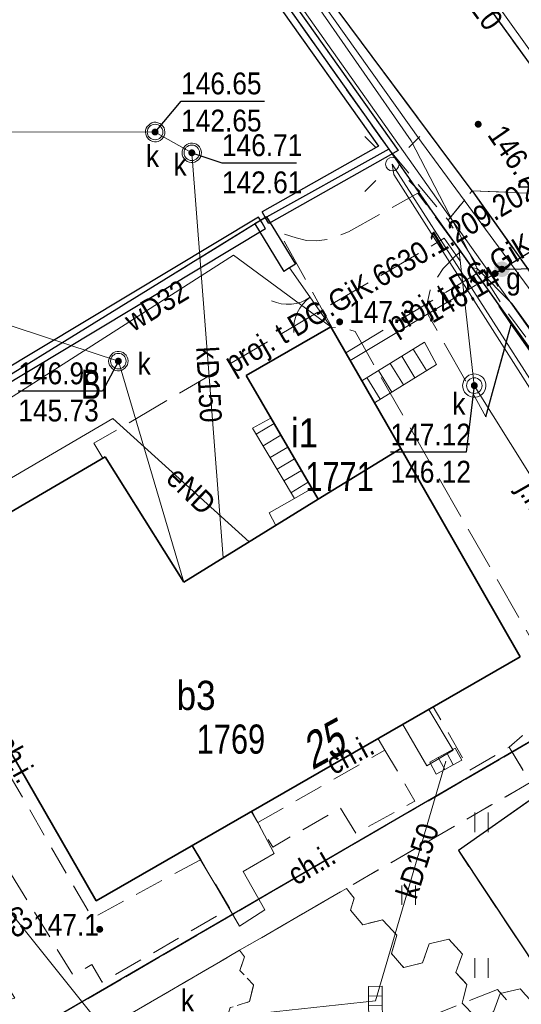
# Model space of a CAD drawing. Header units: metres. Extents: x 5548743 to 5556416, y 5707500 to 5714000.
# Tile 180 of 203: x 5554398 to 5554424, y 5710543 to 5710594. Entities that reach past the tile are written whole.
import ezdxf
from ezdxf.enums import TextEntityAlignment as Align

# ---------------------------------------------------------------- set-up
doc = ezdxf.new("R2010")
doc.units = ezdxf.units.M
doc.header["$MEASUREMENT"] = 0
for name, pattern in [('1.5_0.75', [2.25, 1.5, -0.75]), ('2.25_0.75', [3, 2.25, -0.75]), ('219-1000', [0]), ('otob_1000', [0])]:
    doc.linetypes.add(name, pattern=pattern)
doc.layers.get('0').update_dxf_attribs({"color": 2, "linetype": 'CONTINUOUS', "lineweight": 5})
for name, color, linetype in [('210-oznaczenie konturu użytku gruntowego', 7, 'CONTINUOUS'), ('218-kontur użytku gruntowego', 7, 'CONTINUOUS'), ('219-działka ewidencyjna', 7, 'CONTINUOUS'), ('238-Punkt adresowy budynku', 7, 'CONTINUOUS'), ('312-budynek ewidencyjny', 7, 'CONTINUOUS'), ('312-oznaczenie budynku ewidencyjnego', 7, 'CONTINUOUS'), ('312-oznaczenie budynku ewidencyjnego-Atr117', 7, 'CONTINUOUS'), ('352-schody', 7, 'CONTINUOUS'), ('brama', 7, 'CONTINUOUS'), ('chodnik', 7, 'CONTINUOUS'), ('chodnik-Atr17', 7, 'CONTINUOUS'), ('inny obiekt trwale związany z budynkiem (powierzchnia)', 7, 'CONTINUOUS'), ('jezdnia', 7, 'CONTINUOUS'), ('jezdnia-Atr17', 7, 'CONTINUOUS'), ('komora podziemna', 7, 'CONTINUOUS'), ('kratka ściekowa', 7, 'CONTINUOUS'), ('krawężnik', 7, 'CONTINUOUS'), ('latarnia', 7, 'CONTINUOUS'), ('obudowa ochronna przewodu', 7, 'CONTINUOUS'), ('pikieta naturalna', 7, 'CONTINUOUS'), ('pikieta naturalna-Atr2', 7, 'CONTINUOUS'), ('pikieta sztuczna-Atr2', 7, 'CONTINUOUS'), ('przewód elektroenergetyczny podziemny', 7, 'CONTINUOUS'), ('przewód elektroenergetyczny podziemny - ob. projektowany', 7, 'CONTINUOUS'), ('przewód elektroenergetyczny podziemny-Atr1', 7, 'CONTINUOUS'), ('przewód gazowy', 7, 'CONTINUOUS'), ('przewód kanalizacyjny', 7, 'CONTINUOUS'), ('przewód kanalizacyjny-Atr1', 7, 'CONTINUOUS'), ('przewód telekomunikacyjny podziemny', 7, 'CONTINUOUS'), ('przewód telekomunikacyjny podziemny - ob. projektowany', 7, 'CONTINUOUS'), ('przewód telekomunikacyjny podziemny - ob. projektowany-Atr1', 7, 'CONTINUOUS'), ('przewód wodociągowy', 7, 'CONTINUOUS'), ('przewód wodociągowy-Atr1', 7, 'CONTINUOUS'), ('rzedna', 7, 'CONTINUOUS'), ('rzedna-Atr2', 7, 'CONTINUOUS'), ('rzedna-Atr3', 7, 'CONTINUOUS'), ('studnia kanalizacyjna', 7, 'CONTINUOUS'), ('trawnik', 7, 'CONTINUOUS'), ('właz do komory lub kanału - okrągły', 7, 'CONTINUOUS'), ('właz do komory lub kanału - okrągły-Atr17', 7, 'CONTINUOUS'), ('zasuwa lub zawór', 7, 'CONTINUOUS'), ('zasuwa lub zawór-Atr17', 7, 'CONTINUOUS'), ('ściana oporowa (linia)', 7, 'CONTINUOUS')]:
    doc.layers.add(name, color=color, linetype=linetype)
doc.styles.get("Standard").update_dxf_attribs({"font": 'Working1250', "width": 0.75})
doc.linetypes.add('otdn_1000', pattern='A,7,0,[21,ksztalty.shx,S=0.7,R=0,X=0,Y=0]', length=7)

# ---------------------------------------------------------------- blocks, each defined once
blk = doc.blocks.new('TU04')
at = {"color": 0, "linetype": 'Continuous', "lineweight": 13}
for p, q in [((0, 0), (0, 1)), ((0.7, 0), (0.7, 1))]:
    blk.add_line(p, q, dxfattribs=at)
blk = doc.blocks.new('US05')
at = {"color": 0, "linetype": 'Continuous', "lineweight": 13}
for p, q in [((-0.75, -0.35), (-0.75, 0.35)), ((-0.75, 0.35), (-0.25, 0.35)), ((-0.25, -0.35), (-0.25, 0.35)), ((-0.25, 0.35), (0.25, 0.35)), ((0.25, -0.35), (0.25, 0.35)), ((0.25, 0.35), (0.75, 0.35)), ((0.75, -0.35), (0.75, 0.35)), ((-0.75, -0.35), (-0.25, -0.35)), ((-0.25, -0.35), (0.25, -0.35)), ((0.25, -0.35), (0.75, -0.35))]:
    blk.add_line(p, q, dxfattribs=at)
blk = doc.blocks.new('US22')
at = {"color": 0, "linetype": 'Continuous', "lineweight": 0}
blk.add_circle((0, 0), 0.4, dxfattribs=at)
blk = doc.blocks.new('PW01')
at = {"linetype": 'Continuous', "lineweight": 13}
h = blk.add_hatch(color=0, dxfattribs=at)
edge = h.paths.add_edge_path()
edge.add_arc((0, 0), 0.18, 0, 360)
blk = doc.blocks.new('OK02')
at = {"color": 0, "linetype": 'Continuous', "lineweight": 0}
for centre, start, end in [((-2, 0), 0, 60), ((2, 0), 120, 180)]:
    blk.add_arc(centre, 2, start, end, dxfattribs=at)
blk = doc.blocks.new('US25')
at = {"linetype": 'Continuous', "lineweight": 13}
h = blk.add_hatch(color=0, dxfattribs=at)
edge = h.paths.add_edge_path()
edge.add_arc((0, 0), 0.4, 0, 360)
blk = doc.blocks.new('SM01')
at = {"color": 0, "linetype": 'Continuous', "lineweight": 13}
for p, q in [((-0.848, 0.848), (-1.414, 1.414)), ((0.849, 0.848), (1.414, 1.414)), ((-0.848, -0.849), (-1.414, -1.414)), ((0.849, -0.849), (1.414, -1.414))]:
    blk.add_line(p, q, dxfattribs=at)
blk.add_circle((0, 0), 0.35, dxfattribs=at)

msp = doc.modelspace()

# ---------------------------------------------------------------- linework, layer by layer
at = {"layer": '218-kontur użytku gruntowego', "color": 70, "linetype": '1.5_0.75', "lineweight": 18, "flags": 128}
for points in [[(5554417.28, 5710586.85), (5554385.57, 5710631.55)], [(5554385.57, 5710631.55), (5554417.28, 5710586.85)], [(5554410.68, 5710583.18), (5554417.28, 5710586.85)], [(5554417.28, 5710586.85), (5554410.68, 5710583.18)], [(5554419.53, 5710583.6), (5554417.28, 5710586.85)], [(5554417.28, 5710586.85), (5554419.53, 5710583.6)], [(5554432.55, 5710565.37), (5554419.53, 5710583.6)], [(5554419.53, 5710583.6), (5554432.55, 5710565.37)], [(5554387.76, 5710569.04), (5554410.68, 5710583.18)], [(5554410.68, 5710583.18), (5554387.76, 5710569.04)], [(5554397.9, 5710540.87), (5554434.63, 5710562.21)], [(5554434.63, 5710562.21), (5554397.9, 5710540.87)]]:
    msp.add_lwpolyline(points, dxfattribs=at)
at = {"layer": '219-działka ewidencyjna', "color": 94, "linetype": '219-1000', "lineweight": 30, "flags": 128}
for points in [[(5554385.57, 5710631.55), (5554417.28, 5710586.85)], [(5554417.28, 5710586.85), (5554410.68, 5710583.18)], [(5554417.28, 5710586.85), (5554419.53, 5710583.6)], [(5554419.53, 5710583.6), (5554432.55, 5710565.37)], [(5554410.68, 5710583.18), (5554387.76, 5710569.04)], [(5554434.63, 5710562.21), (5554397.9, 5710540.87)]]:
    msp.add_lwpolyline(points, dxfattribs=at)
at = {"layer": '312-budynek ewidencyjny', "color": 252, "linetype": 'Continuous', "lineweight": 35, "flags": 128}
for points in [[(5554409.93, 5710575.2), (5554414.3, 5710577.71)], [(5554414.3, 5710577.71), (5554417.89, 5710571.44)], [(5554413.64, 5710568.83), (5554409.93, 5710575.2)], [(5554417.89, 5710571.44), (5554413.64, 5710568.83)], [(5554413.64, 5710568.83), (5554417.89, 5710571.44)], [(5554417.89, 5710571.44), (5554424.04, 5710560.72)], [(5554392.49, 5710565.06), (5554402.68, 5710571.01)], [(5554402.68, 5710571.01), (5554406.73, 5710564.57)], [(5554406.73, 5710564.57), (5554413.64, 5710568.83)], [(5554402.22, 5710548.16), (5554392.49, 5710565.06)], [(5554424.04, 5710560.72), (5554402.22, 5710548.16)]]:
    msp.add_lwpolyline(points, dxfattribs=at)
at = {"layer": '352-schody', "color": 252, "linetype": 'Continuous', "lineweight": 18, "flags": 128}
for points in [[(5554419.74, 5710575.77), (5554416.54, 5710573.8), (5554415.89, 5710574.93), (5554419.11, 5710576.91)], [(5554419.74, 5710575.77), (5554416.54, 5710573.8), (5554415.89, 5710574.93), (5554419.11, 5710576.91)], [(5554413.32, 5710569.39), (5554412.42, 5710568.87), (5554410.27, 5710572.49), (5554411.21, 5710573.01)], [(5554413.32, 5710569.39), (5554412.42, 5710568.87), (5554410.27, 5710572.49), (5554411.21, 5710573.01)]]:
    msp.add_lwpolyline(points, close=True, dxfattribs=at)
for points in [[(5554418.626, 5710575.084), (5554417.944, 5710576.193)], [(5554419.222, 5710575.451), (5554418.54, 5710576.56)], [(5554418.03, 5710574.717), (5554417.348, 5710575.826)], [(5554416.838, 5710573.983), (5554416.155, 5710575.093)], [(5554417.434, 5710574.35), (5554416.751, 5710575.46)], [(5554411.375, 5710572.727), (5554410.454, 5710572.18)], [(5554411.727, 5710572.122), (5554410.811, 5710571.578)], [(5554412.08, 5710571.518), (5554411.169, 5710570.976)], [(5554412.432, 5710570.913), (5554411.526, 5710570.375)], [(5554412.785, 5710570.308), (5554411.884, 5710569.773)], [(5554413.137, 5710569.703), (5554412.241, 5710569.171)]]:
    msp.add_lwpolyline(points, dxfattribs=at)
at = {"layer": 'brama', "color": 252, "linetype": 'otob_1000', "lineweight": 18, "flags": 128}
msp.add_lwpolyline([(5554414.3, 5710577.71), (5554412.17, 5710580.74)], dxfattribs=at)
at = {"layer": 'chodnik', "color": 252, "linetype": '1.5_0.75', "lineweight": 18, "flags": 128}
for points in [[(5554323.63, 5710713.31), (5554326.52, 5710709.16), (5554339.47, 5710691.89), (5554356.75, 5710669.05), (5554369.9, 5710652.17), (5554375.24, 5710645.27), (5554382.14, 5710636.36), (5554385.57, 5710631.55), (5554417.28, 5710586.85), (5554420.33, 5710583.2), (5554421.57, 5710584.7), (5554394.12, 5710621.57), (5554370.14, 5710654.01), (5554350.19, 5710680.11), (5554349.5, 5710681.17), (5554338.47, 5710695.86), (5554328.36, 5710709.29), (5554324.94, 5710714.22)], [(5554429.47, 5710584.39), (5554430.99, 5710584.95), (5554421.86, 5710597.62), (5554422.73, 5710598.15), (5554425.63, 5710598.52), (5554423.44, 5710601.49), (5554425.26, 5710602.5), (5554431.17, 5710605.11), (5554438.07, 5710607.99), (5554444.91, 5710611.36), (5554452.11, 5710615.02), (5554452.61, 5710615.32), (5554452.13, 5710615.92), (5554451.37, 5710616.17), (5554450.17, 5710615.94), (5554426.32, 5710604.38), (5554420.54, 5710601.39), (5554419.68, 5710600.26), (5554419.6, 5710598.38), (5554420.55, 5710596.74)], [(5554409.6, 5710545.62), (5554415.1, 5710548.81), (5554424.57, 5710554.26), (5554423.48, 5710556.08), (5554421.45, 5710554.89), (5554419.97, 5710557.46), (5554419.57, 5710558.15), (5554416.73, 5710556.51), (5554417.08, 5710555.92), (5554418.62, 5710553.3), (5554415.59, 5710551.64), (5554414.79, 5710552.95), (5554411.31, 5710550.93), (5554410.54, 5710552.2), (5554410.21, 5710552.76), (5554407.17, 5710551.01), (5554407.6, 5710550.29), (5554409.1, 5710547.77), (5554402.53, 5710543.98), (5554402, 5710544.89), (5554401.03, 5710544.35), (5554386.59, 5710567.79), (5554374.1, 5710581.99), (5554358.19, 5710600.16), (5554356.05, 5710597.82), (5554384.2, 5710565.77), (5554398.04, 5710543.15), (5554393.98, 5710542.22), (5554393.69, 5710541.86), (5554394.87, 5710540.63), (5554399, 5710541.59), (5554401.02, 5710538.25), (5554402.9, 5710535.82), (5554401.94, 5710535.09), (5554403.5, 5710533.11), (5554404.4, 5710533.82), (5554408.42, 5710528.67), (5554407.51, 5710528), (5554409.02, 5710525.97), (5554409.97, 5710526.73), (5554411.75, 5710524.49), (5554416.03, 5710519.11), (5554418.7, 5710520.56), (5554418.31, 5710521.08), (5554416.25, 5710523.69), (5554414.24, 5710526.31), (5554408.62, 5710533.5), (5554406.48, 5710536.28), (5554403.82, 5710539.7), (5554402.71, 5710541.62)], [(5554450.55, 5710542.97), (5554444.67, 5710551.74), (5554435.98, 5710564.78), (5554432.11, 5710570.18), (5554429.32, 5710574.04), (5554424.96, 5710579.93), (5554421.57, 5710584.7), (5554420.33, 5710583.2), (5554423.22, 5710578.68), (5554430.43, 5710568.81), (5554434.23, 5710563.44), (5554435.47, 5710561.55), (5554438.15, 5710557.6), (5554442.92, 5710550.53), (5554448.71, 5710541.81)], [(5554392.91, 5710564.32), (5554392.37, 5710563.99), (5554402.01, 5710547.28), (5554407.6, 5710550.29), (5554407.17, 5710551.01), (5554402.22, 5710548.16)], [(5554410.54, 5710552.2), (5554417.08, 5710555.92), (5554416.73, 5710556.51), (5554410.21, 5710552.76)], [(5554416.25, 5710523.69), (5554418.31, 5710521.08), (5554418.67, 5710522.47), (5554419.62, 5710522.66), (5554419.96, 5710523.65), (5554420.91, 5710523.88), (5554421.2, 5710524.77), (5554422.2, 5710524.98), (5554422.57, 5710526.02), (5554423, 5710526.28), (5554422.56, 5710527.53), (5554422.21, 5710528.72), (5554422.02, 5710529.61), (5554421.77, 5710529.57), (5554421.44, 5710528.53), (5554420.47, 5710528.35), (5554419.81, 5710529.04), (5554418.81, 5710528.84), (5554418.15, 5710529.53), (5554418.42, 5710530.5), (5554419.35, 5710530.72), (5554419.67, 5710531.68), (5554418.95, 5710532.49), (5554419.29, 5710533.47), (5554420.27, 5710533.65), (5554420.91, 5710532.95), (5554421.91, 5710533.16), (5554422.21, 5710534.11), (5554421.54, 5710534.91), (5554421.77, 5710535.86), (5554422.76, 5710536.09), (5554423.1, 5710537.09), (5554424.01, 5710537.29), (5554424.79, 5710536.43), (5554425.05, 5710536.67), (5554426.14, 5710537.52), (5554426.31, 5710537.61), (5554425.25, 5710538.62), (5554425.53, 5710539.51), (5554426.47, 5710539.7), (5554426.78, 5710540.65), (5554426.1, 5710541.44), (5554425.08, 5710541.22), (5554424.42, 5710541.96), (5554424.73, 5710542.88), (5554424.04, 5710543.64), (5554423.01, 5710543.39), (5554422.67, 5710542.45), (5554421.72, 5710542.21), (5554421.06, 5710542.9), (5554421.3, 5710543.86), (5554420.73, 5710544.48), (5554421.07, 5710545.43), (5554420.37, 5710546.19), (5554419.36, 5710545.95), (5554419.01, 5710544.97), (5554418.05, 5710544.73), (5554417.41, 5710545.45), (5554417.69, 5710546.4), (5554416.95, 5710547.19), (5554415.94, 5710546.93), (5554415.31, 5710547.69), (5554415.49, 5710548.3), (5554415.1, 5710548.81), (5554409.6, 5710545.62), (5554409.85, 5710545.29), (5554409.61, 5710544.58), (5554410.32, 5710543.84), (5554410.11, 5710542.98), (5554409.12, 5710542.67), (5554408.87, 5710541.88), (5554407.93, 5710541.56), (5554407.56, 5710540.65), (5554406.63, 5710540.37), (5554406.32, 5710539.35), (5554407.01, 5710538.56), (5554408, 5710538.75), (5554408.63, 5710538.15), (5554408.4, 5710537.11), (5554406.64, 5710536.67), (5554406.48, 5710536.28), (5554408.62, 5710533.5), (5554409.27, 5710533.64), (5554409.59, 5710534.56), (5554410.45, 5710534.8), (5554411.15, 5710534.11), (5554412.14, 5710534.31), (5554412.82, 5710533.65), (5554412.59, 5710532.68), (5554413.31, 5710531.94), (5554414.26, 5710532.12), (5554414.9, 5710531.46), (5554414.67, 5710530.56), (5554413.74, 5710530.3), (5554413.39, 5710529.31), (5554414.05, 5710528.59), (5554413.81, 5710527.68), (5554414.53, 5710526.85), (5554415.56, 5710527.04), (5554416.17, 5710526.44), (5554415.88, 5710525.47), (5554416.58, 5710524.67)]]:
    msp.add_lwpolyline(points, close=True, dxfattribs=at)
at = {"layer": 'inny obiekt trwale związany z budynkiem (powierzchnia)', "color": 252, "linetype": 'Continuous', "lineweight": 18, "flags": 128}
for points in [[(5554411.12, 5710568.13), (5554412.42, 5710568.87), (5554413.32, 5710569.39), (5554413.64, 5710568.83), (5554411.47, 5710567.49)], [(5554418, 5710557.24), (5554419.23, 5710555.12), (5554420.59, 5710555.92), (5554419.34, 5710558.01)], [(5554407.15, 5710551.01), (5554408.42, 5710548.87), (5554409.59, 5710546.86), (5554410.9, 5710547.7), (5554409.79, 5710549.67), (5554411.38, 5710550.61), (5554410.23, 5710552.78)]]:
    msp.add_lwpolyline(points, close=True, dxfattribs=at)
at = {"layer": 'jezdnia', "color": 252, "linetype": '2.25_0.75', "lineweight": 18, "flags": 128}
for points in [[(5554421.57, 5710584.7), (5554429.47, 5710584.39), (5554420.55, 5710596.74), (5554419.6, 5710598.38), (5554414.27, 5710606.27), (5554412.85, 5710607.28), (5554397.95, 5710627.83), (5554396.98, 5710629.38), (5554375.33, 5710656.67), (5554354.72, 5710685.09), (5554349.5, 5710681.17), (5554350.19, 5710680.11), (5554370.14, 5710654.01), (5554394.12, 5710621.57)], [(5554420.99, 5710581.56), (5554418.77, 5710584.58), (5554415.21, 5710582.59), (5554414.55, 5710582.34), (5554414.11, 5710582.2), (5554413.55, 5710582.13), (5554413.04, 5710582.14), (5554412.51, 5710582.29), (5554411.66, 5710582.55), (5554414.34, 5710577.69), (5554415.17, 5710577.59), (5554415.54, 5710577.46), (5554425, 5710560.96), (5554425.26, 5710560.48), (5554425.39, 5710560.01), (5554425.41, 5710559.65), (5554425.39, 5710559.18), (5554425.27, 5710558.65), (5554425.14, 5710558.2), (5554424.9, 5710557.6), (5554424.61, 5710557.13), (5554424.15, 5710556.65), (5554423.48, 5710556.08), (5554424.57, 5710554.26), (5554430.08, 5710557.92), (5554434.27, 5710560.71), (5554435.47, 5710561.55), (5554434.23, 5710563.44), (5554429.65, 5710560.27), (5554431.06, 5710566.8), (5554425.95, 5710574.48), (5554423.58, 5710577.82), (5554422.28, 5710573.08), (5554419.3, 5710578.33), (5554419.24, 5710578.65), (5554419.27, 5710578.99), (5554419.4, 5710579.6), (5554419.7, 5710580.14), (5554420.07, 5710580.7), (5554420.73, 5710581.38)], [(5554450.55, 5710542.97), (5554456.35, 5710545.55), (5554453.9, 5710549.14), (5554446.31, 5710560.51), (5554445.95, 5710561.98), (5554441.22, 5710568.77), (5554439.95, 5710569.9), (5554438.36, 5710572.05), (5554434.35, 5710577.59), (5554431.23, 5710581.96), (5554429.47, 5710584.39), (5554421.57, 5710584.7), (5554424.96, 5710579.93), (5554429.32, 5710574.04), (5554432.11, 5710570.18), (5554435.98, 5710564.78), (5554444.67, 5710551.74)], [(5554423.49, 5710524.76), (5554423.5, 5710524.08), (5554423.27, 5710523.12), (5554422.19, 5710520.04), (5554424.16, 5710521.11), (5554428.59, 5710523.58), (5554433.01, 5710525.89), (5554429.02, 5710525.66), (5554428.06, 5710526.15), (5554427.22, 5710526.64), (5554426.77, 5710527.04), (5554426.29, 5710528.2), (5554426.08, 5710528.67), (5554425.81, 5710529.6), (5554425.75, 5710529.8), (5554425.68, 5710530.16), (5554425.67, 5710530.74), (5554425.75, 5710531.22), (5554425.92, 5710531.76), (5554426.18, 5710532.33), (5554426.53, 5710532.87), (5554426.9, 5710533.34), (5554427.37, 5710533.84), (5554427.88, 5710534.29), (5554431.3, 5710536.35), (5554431.9, 5710536.68), (5554432.79, 5710537.03), (5554433.3, 5710537.11), (5554433.82, 5710537.08), (5554434.46, 5710536.98), (5554435.04, 5710536.81), (5554435.57, 5710536.62), (5554436.05, 5710536.38), (5554436.49, 5710536.06), (5554436.99, 5710535.62), (5554437.38, 5710535.1), (5554439.15, 5710532.63), (5554448.02, 5710538.58), (5554448.29, 5710538.82), (5554448.5, 5710539), (5554448.52, 5710539.31), (5554434.27, 5710560.71), (5554430.08, 5710557.92), (5554424.57, 5710554.26), (5554424.97, 5710553.64), (5554420.86, 5710550.76), (5554425.14, 5710544.32), (5554427.99, 5710546.27), (5554428.77, 5710546.5), (5554429.14, 5710546.49), (5554429.5, 5710546.43), (5554429.84, 5710546.27), (5554430.15, 5710546.04), (5554430.29, 5710545.76), (5554430.67, 5710544.85), (5554430.94, 5710543.91), (5554430.89, 5710543.59), (5554430.85, 5710542.88), (5554430.75, 5710542.26), (5554430.35, 5710541.02), (5554429.91, 5710540.35), (5554429.16, 5710539.47), (5554428.71, 5710539.04), (5554426.31, 5710537.61), (5554426.14, 5710537.52), (5554425.05, 5710536.67), (5554424.79, 5710536.43), (5554424.46, 5710536.13), (5554423.82, 5710535.42), (5554423.29, 5710534.63), (5554422.8, 5710533.88), (5554422.53, 5710533.17), (5554422.22, 5710532.26), (5554421.97, 5710531.2), (5554422.02, 5710529.61), (5554422.21, 5710528.72), (5554422.56, 5710527.53), (5554423, 5710526.28), (5554423.34, 5710525.67), (5554423.44, 5710525.37)]]:
    msp.add_lwpolyline(points, close=True, dxfattribs=at)
at = {"layer": 'komora podziemna', "color": 34, "linetype": 'Continuous', "lineweight": 18, "flags": 128}
msp.add_lwpolyline([(5554421.26, 5710574.25), (5554421.18, 5710574.35), (5554421.12, 5710574.46), (5554421.09, 5710574.58), (5554421.08, 5710574.7), (5554421.1, 5710574.83), (5554421.14, 5710574.94), (5554421.21, 5710575.05), (5554421.3, 5710575.14), (5554421.4, 5710575.21), (5554421.52, 5710575.26), (5554421.64, 5710575.28), (5554421.77, 5710575.27), (5554421.89, 5710575.24), (5554422, 5710575.19), (5554422.1, 5710575.11), (5554422.18, 5710575.01), (5554422.24, 5710574.9), (5554422.27, 5710574.78), (5554422.28, 5710574.66), (5554422.26, 5710574.53), (5554422.22, 5710574.42), (5554422.15, 5710574.31), (5554422.06, 5710574.22), (5554421.96, 5710574.15), (5554421.84, 5710574.1), (5554421.72, 5710574.08), (5554421.59, 5710574.09), (5554421.47, 5710574.12), (5554421.36, 5710574.17)], close=True, dxfattribs=at)
at = {"layer": 'krawężnik', "color": 252, "linetype": 'Continuous', "lineweight": 25, "flags": 128}
for points in [[(5554421.57, 5710584.7), (5554394.12, 5710621.57), (5554370.14, 5710654.01), (5554350.19, 5710680.11), (5554349.5, 5710681.17), (5554338.47, 5710695.86), (5554328.36, 5710709.29), (5554324.94, 5710714.22)], [(5554452.61, 5710615.32), (5554452.13, 5710615.92), (5554451.37, 5710616.17), (5554450.17, 5710615.94), (5554426.32, 5710604.38), (5554420.54, 5710601.39), (5554419.68, 5710600.26), (5554419.6, 5710598.38), (5554420.55, 5710596.74), (5554429.47, 5710584.39)], [(5554421.57, 5710584.7), (5554424.96, 5710579.93), (5554429.32, 5710574.04), (5554432.11, 5710570.18), (5554435.98, 5710564.78), (5554444.67, 5710551.74), (5554450.55, 5710542.97)], [(5554422.94, 5710578.77), (5554423.58, 5710577.82)], [(5554422.28, 5710573.08), (5554423.58, 5710577.82)], [(5554423.58, 5710577.82), (5554425.95, 5710574.48), (5554431.06, 5710566.8), (5554429.65, 5710560.27), (5554434.23, 5710563.44), (5554435.47, 5710561.55), (5554434.27, 5710560.71), (5554430.08, 5710557.92)], [(5554424.57, 5710554.26), (5554424.97, 5710553.64), (5554420.86, 5710550.76), (5554425.14, 5710544.32), (5554427.99, 5710546.27)]]:
    msp.add_lwpolyline(points, dxfattribs=at)
at = {"layer": 'obudowa ochronna przewodu', "color": 252, "linetype": 'Continuous', "lineweight": 25, "flags": 128}
msp.add_lwpolyline([(5554422.75, 5710580.45), (5554423.1, 5710580.67), (5554429.55, 5710584.66)], dxfattribs=at)
at = {"layer": 'przewód elektroenergetyczny podziemny', "color": 1, "linetype": 'Continuous', "lineweight": 18, "flags": 128}
for points in [[(5554447.43, 5710536.26), (5554449.38, 5710538.96), (5554449.1, 5710539.91), (5554446.11, 5710544.72), (5554432.51, 5710564.42), (5554432.38, 5710565.37), (5554430.06, 5710566.41), (5554417.46, 5710586.08)], [(5554393.05, 5710564.09), (5554392.36, 5710563.71), (5554390.93, 5710565.88), (5554403.08, 5710572.99), (5554410.09, 5710566.64)]]:
    msp.add_lwpolyline(points, dxfattribs=at)
at = {"layer": 'przewód elektroenergetyczny podziemny - ob. projektowany', "color": 1, "linetype": '2.25_0.75', "lineweight": 18, "flags": 128}
msp.add_lwpolyline([(5554423.33, 5710543.07), (5554422.87, 5710543.61), (5554407.43, 5710537.46), (5554406.5, 5710536.2), (5554402.12, 5710535.99)], dxfattribs=at)
at = {"layer": 'przewód gazowy', "color": 40, "linetype": 'Continuous', "lineweight": 18, "flags": 128}
for points in [[(5554458.63, 5710544.72), (5554452.81, 5710552.45), (5554445.41, 5710563.26), (5554445.14, 5710563.64), (5554442.44, 5710567.41), (5554430.23, 5710585.03), (5554427.69, 5710587.53), (5554416.65, 5710602.98)], [(5554430.23, 5710585.03), (5554429.96, 5710584.89), (5554429.55, 5710584.66), (5554423.1, 5710580.67), (5554422.75, 5710580.45), (5554415.29, 5710575.98)]]:
    msp.add_lwpolyline(points, dxfattribs=at)
at = {"layer": 'przewód kanalizacyjny', "color": 34, "linetype": 'Continuous', "lineweight": 18, "flags": 128}
for points in [[(5554367.47, 5710587.74), (5554403.36, 5710575.94), (5554406.73, 5710564.57)], [(5554405.25, 5710587.73), (5554367.47, 5710587.74)], [(5554416.59, 5710543.02), (5554406.44, 5710541.92), (5554396.94, 5710541.48), (5554367.47, 5710587.74)], [(5554405.25, 5710587.73), (5554407.14, 5710586.66), (5554408.76, 5710565.82)], [(5554436.54, 5710550.44), (5554432.08, 5710558.07), (5554421.68, 5710574.68), (5554420.88, 5710581.74)], [(5554416.59, 5710543.02), (5554420.21, 5710555.35)]]:
    msp.add_lwpolyline(points, dxfattribs=at)
at = {"layer": 'przewód telekomunikacyjny podziemny', "color": 30, "linetype": 'Continuous', "lineweight": 18, "flags": 128}
for points in [[(5554446.39, 5710546), (5554438, 5710558.61), (5554420.23, 5710583.63), (5554400.56, 5710611.46), (5554390.86, 5710625.65), (5554379.37, 5710640.87), (5554363.85, 5710660.95), (5554356.41, 5710670.49), (5554340.96, 5710690.97), (5554324.08, 5710713.52), (5554322.07, 5710717.37), (5554318.83, 5710725.14), (5554317.4, 5710729.49), (5554313.96, 5710747.36), (5554310.1, 5710767.3), (5554307.07, 5710783.72), (5554304.42, 5710793.03), (5554300.46, 5710804.82), (5554292.87, 5710822.58)], [(5554463.96, 5710526.5), (5554462.85, 5710526.03), (5554461.35, 5710526.43), (5554450.63, 5710541.17), (5554432.61, 5710568.64), (5554418.97, 5710587.2), (5554405.21, 5710606.55), (5554390.24, 5710627.44), (5554367.89, 5710656.4), (5554350.5, 5710678.99), (5554328.33, 5710708.59)], [(5554451.62, 5710615.26), (5554451.25, 5710615.01), (5554445.5, 5710612.03), (5554439.88, 5710609.43), (5554431.8, 5710606.18), (5554420.5, 5710599.89), (5554413.04, 5710595.05), (5554418.43, 5710587.27), (5554421.85, 5710580.69), (5554423.62, 5710578.89), (5554425.07, 5710576.9), (5554428.95, 5710571.78), (5554432.09, 5710567.46), (5554439.67, 5710557.33), (5554446.17, 5710546.45), (5554449.55, 5710541.81), (5554450.74, 5710539.67), (5554440.28, 5710534.28), (5554434.87, 5710531.22), (5554426.77, 5710526.7), (5554421.99, 5710524.3), (5554412.76, 5710518.69), (5554409.67, 5710523.11), (5554408.89, 5710523.91)], [(5554417.46, 5710586.08), (5554417.53, 5710585.55), (5554429.97, 5710566), (5554432.27, 5710564.26), (5554445.48, 5710544.65), (5554445.62, 5710544.44), (5554445.73, 5710544.23), (5554449.01, 5710539.11), (5554441.92, 5710533.29), (5554441.76, 5710533.08), (5554441.56, 5710532.94), (5554421.13, 5710522.34)], [(5554421.56, 5710580.76), (5554421.85, 5710580.69), (5554421.77, 5710580.47)]]:
    msp.add_lwpolyline(points, dxfattribs=at)
at = {"layer": 'przewód telekomunikacyjny podziemny - ob. projektowany', "color": 30, "linetype": '2.25_0.75', "lineweight": 18, "flags": 128}
for points in [[(5554402.56, 5710570.94), (5554402.1, 5710571.71), (5554420.13, 5710582.26), (5554421.53, 5710580.28)], [(5554415.06, 5710576.37), (5554421.53, 5710580.28), (5554422.36, 5710580.81)]]:
    msp.add_lwpolyline(points, dxfattribs=at)
at = {"layer": 'przewód wodociągowy', "color": 5, "linetype": 'Continuous', "lineweight": 18, "flags": 128}
for points in [[(5554395.35, 5710572.49), (5554409.29, 5710581.4), (5554414.3, 5710577.71)], [(5554384.76, 5710565.55), (5554389.21, 5710558.29), (5554415.76, 5710525.14)]]:
    msp.add_lwpolyline(points, dxfattribs=at)
at = {"layer": 'rzedna-Atr2', "color": 252, "flags": 128}
for points in [[(5554405.25, 5710587.73), (5554406.59, 5710589.32), (5554410.873, 5710589.32)], [(5554407.14, 5710586.66), (5554408.69, 5710586.14), (5554412.534, 5710586.14)], [(5554429.96, 5710584.89), (5554427.91, 5710584.89), (5554424.018, 5710584.89)], [(5554423.1, 5710580.67), (5554426.06, 5710580.73), (5554430.382, 5710580.73)], [(5554403.36, 5710575.94), (5554402.54, 5710574.4), (5554398.21, 5710574.4)], [(5554421.68, 5710574.68), (5554421.26, 5710571.25), (5554417.368, 5710571.25)]]:
    msp.add_lwpolyline(points, dxfattribs=at)
at = {"layer": 'studnia kanalizacyjna', "color": 34, "linetype": 'Continuous', "lineweight": 18, "flags": 128}
for points in [[(5554405.75, 5710587.74), (5554405.75, 5710587.64), (5554405.72, 5710587.54), (5554405.66, 5710587.45), (5554405.59, 5710587.37), (5554405.51, 5710587.3), (5554405.41, 5710587.25), (5554405.32, 5710587.23), (5554405.22, 5710587.23), (5554405.11, 5710587.24), (5554405.01, 5710587.29), (5554404.93, 5710587.35), (5554404.86, 5710587.43), (5554404.8, 5710587.52), (5554404.77, 5710587.62), (5554404.75, 5710587.72), (5554404.76, 5710587.82), (5554404.79, 5710587.92), (5554404.85, 5710588.01), (5554404.92, 5710588.09), (5554404.99, 5710588.15), (5554405.09, 5710588.2), (5554405.19, 5710588.23), (5554405.29, 5710588.23), (5554405.39, 5710588.21), (5554405.49, 5710588.16), (5554405.58, 5710588.11), (5554405.65, 5710588.03), (5554405.71, 5710587.94), (5554405.74, 5710587.84)], [(5554407.64, 5710586.67), (5554407.63, 5710586.57), (5554407.6, 5710586.47), (5554407.55, 5710586.38), (5554407.48, 5710586.3), (5554407.4, 5710586.24), (5554407.3, 5710586.18), (5554407.2, 5710586.16), (5554407.1, 5710586.16), (5554407, 5710586.18), (5554406.9, 5710586.22), (5554406.82, 5710586.28), (5554406.75, 5710586.36), (5554406.68, 5710586.45), (5554406.65, 5710586.55), (5554406.64, 5710586.65), (5554406.65, 5710586.75), (5554406.67, 5710586.85), (5554406.73, 5710586.94), (5554406.8, 5710587.02), (5554406.88, 5710587.08), (5554406.98, 5710587.14), (5554407.08, 5710587.16), (5554407.18, 5710587.16), (5554407.28, 5710587.14), (5554407.38, 5710587.1), (5554407.46, 5710587.04), (5554407.53, 5710586.96), (5554407.59, 5710586.87), (5554407.63, 5710586.77)], [(5554403.2, 5710576.42), (5554403.3, 5710576.44), (5554403.4, 5710576.44), (5554403.5, 5710576.42), (5554403.6, 5710576.38), (5554403.68, 5710576.32), (5554403.76, 5710576.24), (5554403.82, 5710576.15), (5554403.85, 5710576.05), (5554403.86, 5710575.95), (5554403.85, 5710575.85), (5554403.83, 5710575.75), (5554403.77, 5710575.66), (5554403.7, 5710575.58), (5554403.62, 5710575.52), (5554403.52, 5710575.46), (5554403.42, 5710575.44), (5554403.32, 5710575.44), (5554403.22, 5710575.46), (5554403.12, 5710575.5), (5554403.04, 5710575.56), (5554402.97, 5710575.64), (5554402.91, 5710575.73), (5554402.87, 5710575.83), (5554402.86, 5710575.93), (5554402.87, 5710576.03), (5554402.9, 5710576.13), (5554402.96, 5710576.22), (5554403.02, 5710576.3), (5554403.1, 5710576.36)]]:
    msp.add_lwpolyline(points, close=True, dxfattribs=at)
at = {"layer": 'trawnik', "color": 252, "linetype": '1.5_0.75', "lineweight": 18, "flags": 128}
for points in [[(5554425.14, 5710544.32), (5554420.86, 5710550.76), (5554424.97, 5710553.64), (5554424.57, 5710554.26), (5554415.1, 5710548.81), (5554415.49, 5710548.3), (5554415.31, 5710547.69), (5554415.94, 5710546.93), (5554416.95, 5710547.19), (5554417.69, 5710546.4), (5554417.41, 5710545.45), (5554418.05, 5710544.73), (5554419.01, 5710544.97), (5554419.36, 5710545.95), (5554420.37, 5710546.19), (5554421.07, 5710545.43), (5554420.73, 5710544.48), (5554421.3, 5710543.86), (5554421.06, 5710542.9), (5554421.72, 5710542.21), (5554422.67, 5710542.45), (5554423.01, 5710543.39), (5554424.04, 5710543.64), (5554424.73, 5710542.88), (5554424.42, 5710541.96), (5554425.08, 5710541.22), (5554426.1, 5710541.44), (5554426.78, 5710540.65), (5554426.47, 5710539.7), (5554425.53, 5710539.51), (5554425.25, 5710538.62), (5554426.31, 5710537.61), (5554428.71, 5710539.04), (5554429.16, 5710539.47), (5554429.91, 5710540.35), (5554430.35, 5710541.02), (5554430.61, 5710541.59), (5554430.75, 5710542.26), (5554430.85, 5710542.88), (5554430.89, 5710543.59), (5554430.94, 5710543.91), (5554430.67, 5710544.85), (5554430.29, 5710545.76), (5554430.15, 5710546.04), (5554429.84, 5710546.27), (5554429.5, 5710546.43), (5554429.14, 5710546.49), (5554428.77, 5710546.5), (5554427.99, 5710546.27)], [(5554402.71, 5710541.62), (5554403.82, 5710539.7), (5554406.48, 5710536.28), (5554406.64, 5710536.67), (5554408.4, 5710537.11), (5554408.63, 5710538.15), (5554408, 5710538.75), (5554407.01, 5710538.56), (5554406.32, 5710539.35), (5554406.63, 5710540.37), (5554407.56, 5710540.65), (5554407.93, 5710541.56), (5554408.87, 5710541.88), (5554409.12, 5710542.67), (5554410.11, 5710542.98), (5554410.32, 5710543.84), (5554409.61, 5710544.58), (5554409.85, 5710545.29), (5554409.6, 5710545.62)]]:
    msp.add_lwpolyline(points, close=True, dxfattribs=at)
at = {"layer": 'ściana oporowa (linia)', "color": 252}
for p, q in [((5554386.715, 5710630.543), (5554417.759, 5710586.776)), ((5554417.759, 5710586.776), (5554411.112, 5710583.015)), ((5554410.979, 5710583.362), (5554412.469, 5710580.922)), ((5554410.94, 5710582.75), (5554394.96, 5710573.14))]:
    msp.add_line(p, q, dxfattribs=at)
at = {"layer": 'ściana oporowa (linia)', "color": 252, "linetype": 'otdn_1000'}
for p, q in [((5554386.145, 5710630.137), (5554416.741, 5710587.004)), ((5554416.741, 5710587.004), (5554410.768, 5710583.625)), ((5554410.58, 5710583.35), (5554394.6, 5710573.74)), ((5554410.381, 5710582.998), (5554411.871, 5710580.558))]:
    msp.add_line(p, q, dxfattribs=at)
at = {"layer": 'ściana oporowa (linia)', "color": 252, "linetype": 'Continuous'}
for p, q in [((5554410.76, 5710583.05), (5554410.58, 5710583.35)), ((5554410.979, 5710583.362), (5554410.68, 5710583.18)), ((5554410.94, 5710583.32), (5554410.768, 5710583.625)), ((5554411.112, 5710583.015), (5554410.94, 5710583.32)), ((5554410.68, 5710583.18), (5554410.381, 5710582.998)), ((5554410.94, 5710582.75), (5554410.76, 5710583.05)), ((5554412.17, 5710580.74), (5554411.871, 5710580.558)), ((5554412.469, 5710580.922), (5554412.17, 5710580.74))]:
    msp.add_line(p, q, dxfattribs=at)

# ---------------------------------------------------------------- block references
at = {"layer": 'brama', "color": 252, "linetype": 'Continuous', "lineweight": 18, "rotation": 125.106}
msp.add_blockref('OK02', (5554413.235, 5710579.225), dxfattribs=at)
at = {"layer": 'kratka ściekowa', "color": 34, "linetype": 'Continuous', "lineweight": 18}
for p, rotation in [((5554420.21, 5710555.35), 28.565), ((5554416.59, 5710543.02), 270.511)]:
    msp.add_blockref('US05', p, dxfattribs=dict(at, rotation=rotation))
at = {"layer": 'latarnia', "color": 252, "linetype": 'Continuous', "lineweight": 18}
msp.add_blockref('SM01', (5554417.46, 5710586.08), dxfattribs=at)
at = {"layer": 'pikieta naturalna', "color": 252, "linetype": 'Continuous', "lineweight": 13}
for p in [(5554421.88, 5710588.13), (5554414.75, 5710577.96), (5554402.4, 5710546.7)]:
    msp.add_blockref('PW01', p, dxfattribs=at)
at = {"layer": 'rzedna', "color": 34, "linetype": 'Continuous', "lineweight": 18}
for p in [(5554405.25, 5710587.73), (5554407.14, 5710586.66), (5554403.36, 5710575.94)]:
    msp.add_blockref('PW01', p, dxfattribs=at)
at = {"layer": 'rzedna', "color": 40, "linetype": 'Continuous', "lineweight": 18}
for p in [(5554423.1, 5710580.67), (5554422.75, 5710580.45)]:
    msp.add_blockref('PW01', p, dxfattribs=at)
at = {"layer": 'rzedna', "color": 252, "linetype": 'Continuous', "lineweight": 18}
msp.add_blockref('PW01', (5554421.68, 5710574.68), dxfattribs=at)
at = {"layer": 'trawnik', "color": 252, "linetype": 'Continuous', "lineweight": 18}
for p in [(5554421.699, 5710551.709), (5554417.949, 5710547.959), (5554421.699, 5710544.209)]:
    msp.add_blockref('TU04', p, dxfattribs=at)
at = {"layer": 'właz do komory lub kanału - okrągły', "color": 252, "linetype": 'Continuous', "lineweight": 18}
for p in [(5554405.25, 5710587.73), (5554407.14, 5710586.66), (5554403.36, 5710575.94), (5554421.68, 5710574.68)]:
    msp.add_blockref('US22', p, dxfattribs=at)
at = {"layer": 'zasuwa lub zawór', "color": 40, "linetype": 'Continuous', "lineweight": 18}
msp.add_blockref('US25', (5554423.1, 5710580.67), dxfattribs=at)

# ---------------------------------------------------------------- texts
at = {"layer": '210-oznaczenie konturu użytku gruntowego', "color": 70, "linetype": 'Continuous', "lineweight": 18, "width": 0.79}
msp.add_text('Bi', height=1.5, dxfattribs=at).set_placement((5554401.42, 5710574))
at = {"layer": '238-Punkt adresowy budynku', "color": 252, "linetype": 'Continuous', "lineweight": 18, "oblique": 15, "width": 0.79}
msp.add_text('25', height=1.8, rotation=28.596, dxfattribs=at).set_placement((5554414.26, 5710555.38), align=Align.CENTER)
at = {"layer": '312-oznaczenie budynku ewidencyjnego', "color": 252, "linetype": 'Continuous', "lineweight": 18, "width": 0.79}
for s, p in [('1771', (5554412.98, 5710570.75)), ('1769', (5554407.39, 5710557.24))]:
    msp.add_text(s, height=1.5, dxfattribs=at).set_placement(p, align=Align.TOP_LEFT)
at = {"layer": '312-oznaczenie budynku ewidencyjnego-Atr117', "color": 252, "width": 0.9}
for s, p in [('i1', (5554412.94, 5710572.25)), ('b3', (5554407.36, 5710558.74))]:
    msp.add_text(s, height=1.5, dxfattribs=at).set_placement(p, align=Align.MIDDLE_CENTER)
at = {"layer": 'chodnik-Atr17', "color": 252, "width": 0.9}
for rotation, p in [(298.65, (5554397.02, 5710556.29)), (28.249, (5554414.45, 5710554.62)), (30.114, (5554412.51, 5710548.93))]:
    msp.add_text('ch.i.', height=1.125, rotation=rotation, dxfattribs=at).set_placement(p)
at = {"layer": 'jezdnia-Atr17', "color": 252, "width": 0.9}
msp.add_text('j.kb.', height=1.125, rotation=299.827, dxfattribs=at).set_placement((5554423.86, 5710569.37))
at = {"layer": 'pikieta naturalna-Atr2', "color": 252, "width": 0.9}
msp.add_text('146.7', height=1.125, rotation=304.359, dxfattribs=at).set_placement((5554422.32, 5710587.58))
for s, p in [('147.3', (5554415.24, 5710577.91)), ('147.1', (5554398.97, 5710546.37))]:
    msp.add_text(s, height=1.125, dxfattribs=at).set_placement(p)
at = {"layer": 'pikieta sztuczna-Atr2', "color": 252, "width": 0.9}
msp.add_text('146.20', height=1.125, rotation=305.839, dxfattribs=at).set_placement((5554419.89, 5710596.21))
at = {"layer": 'przewód elektroenergetyczny podziemny-Atr1', "color": 1, "width": 0.9}
msp.add_text('eND', height=1.125, rotation=316.48, dxfattribs=at).set_placement((5554406.13, 5710570.22), align=Align.MIDDLE_LEFT)
at = {"layer": 'przewód kanalizacyjny-Atr1', "color": 34, "width": 0.9}
for rotation, p in [(273.146, (5554407.92, 5710576.69)), (72.326, (5554418.16, 5710548.36))]:
    msp.add_text('kD150', height=1.125, rotation=rotation, dxfattribs=at).set_placement(p, align=Align.MIDDLE_LEFT)
at = {"layer": 'przewód telekomunikacyjny podziemny - ob. projektowany-Atr1', "color": 30, "width": 0.9}
for rotation, p in [(31.132, (5554417.33, 5710577.74)), (30.333, (5554408.98, 5710575.74))]:
    msp.add_text('proj. t DG.GiK.6630.1.209.2021', height=1.125, rotation=rotation, dxfattribs=at).set_placement(p, align=Align.MIDDLE_LEFT)
at = {"layer": 'przewód wodociągowy-Atr1', "color": 5, "width": 0.9}
msp.add_text('wD32', height=1.125, rotation=31.278, dxfattribs=at).set_placement((5554403.83, 5710577.9), align=Align.MIDDLE_LEFT)
msp.add_text('wo63', height=1.125, rotation=308.692, dxfattribs=at).set_placement((5554397.62, 5710547.79), align=Align.MIDDLE_CENTER)
at = {"layer": 'rzedna-Atr2', "color": 34, "width": 0.9}
for s, p in [('146.65', (5554406.59, 5710589.331)), ('146.71', (5554408.69, 5710586.151)), ('146.98', (5554398.21, 5710574.411))]:
    msp.add_text(s, height=1.125, dxfattribs=at).set_placement(p, align=Align.BOTTOM_LEFT)
at = {"layer": 'rzedna-Atr2', "color": 40, "width": 0.9}
msp.add_text('146.14', height=1.125, rotation=29.63, dxfattribs=at).set_placement((5554419.24, 5710578.35), align=Align.MIDDLE_LEFT)
at = {"layer": 'rzedna-Atr2', "color": 252, "width": 0.9}
msp.add_text('147.12', height=1.125, dxfattribs=at).set_placement((5554417.368, 5710571.261), align=Align.BOTTOM_LEFT)
at = {"layer": 'rzedna-Atr3', "color": 34, "width": 0.9}
for s, p in [('142.65', (5554406.59, 5710587.419)), ('142.61', (5554408.69, 5710584.239)), ('145.73', (5554398.21, 5710572.499))]:
    msp.add_text(s, height=1.125, dxfattribs=at).set_placement(p, align=Align.BOTTOM_LEFT)
at = {"layer": 'rzedna-Atr3', "color": 252, "width": 0.9}
msp.add_text('146.12', height=1.125, dxfattribs=at).set_placement((5554417.368, 5710569.349), align=Align.BOTTOM_LEFT)
at = {"layer": 'właz do komory lub kanału - okrągły-Atr17', "color": 252, "width": 0.9}
for p in [(5554404.78, 5710585.93), (5554406.2, 5710585.48), (5554404.35, 5710575.25), (5554420.55, 5710573.18), (5554406.58, 5710542.48)]:
    msp.add_text('k', height=1.125, dxfattribs=at).set_placement(p)
at = {"layer": 'zasuwa lub zawór-Atr17', "color": 40, "width": 0.9}
msp.add_text('g', height=1.125, dxfattribs=at).set_placement((5554423.32, 5710579.64))

doc.saveas('drawing.dxf')
